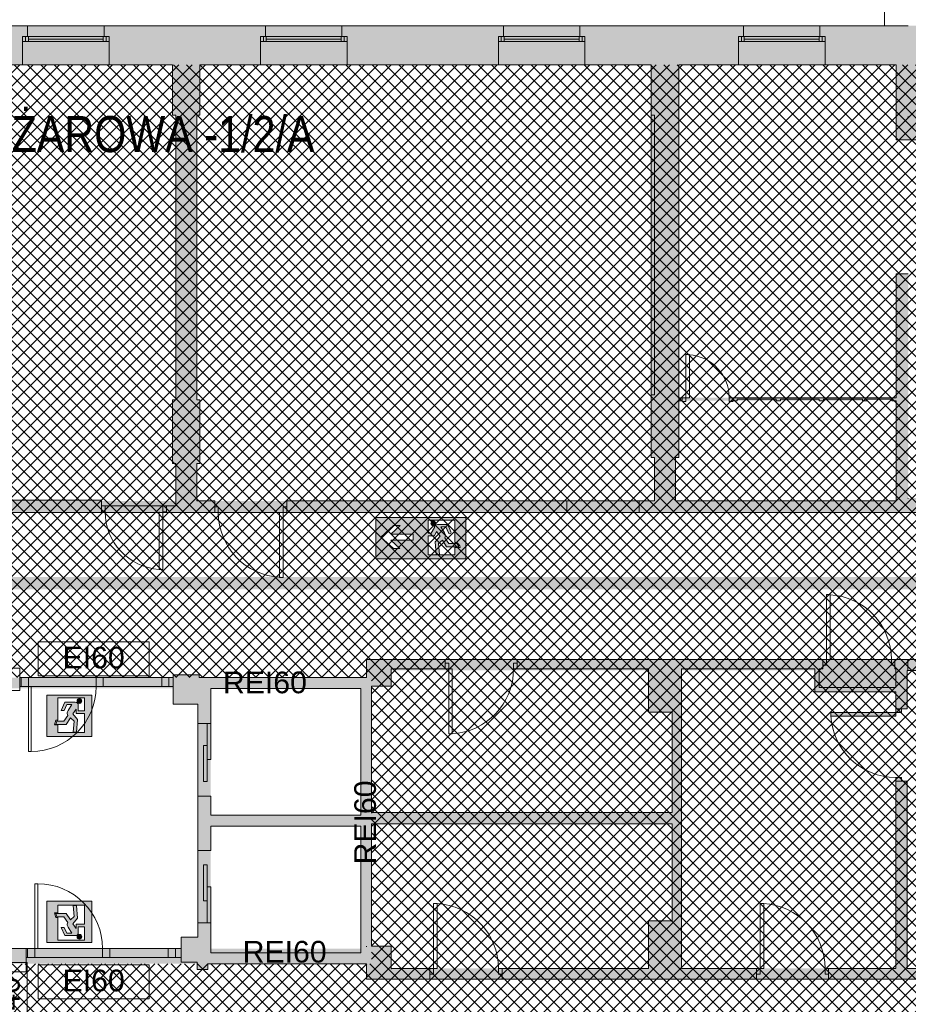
# Paper-space layout 'AP-01 STREFY POŻAROWE I EWAKUACJA - PIĘTRO -1' of a CAD drawing. Header units: millimetres. Extents: x 0 to 594, y -4 to 450.
# Tile 7 of 15: x 247 to 370, y 219 to 356. Entities that reach past the tile are written whole.
import ezdxf
from ezdxf.xclip import XClip

# ---------------------------------------------------------------- set-up
doc = ezdxf.new("R2010")
doc.units = ezdxf.units.MM
doc.header["$MEASUREMENT"] = 0
doc.header["$XCLIPFRAME"] = 0
doc.linetypes.add('DASHED', pattern=[2000, 1000, -1000])
doc.linetypes.add('Wipeout_Contour', pattern=[10000, 0, -10000])
for name, color, linetype, lineweight, true_color in [('A_ewakuacja_Nr_pióra__104', 7, 'Continuous', 5, 0x006532), ('A_podkład_Nr_pióra__254', 7, 'Continuous', 5, 0xfdfdfd), ('A_ppoż proj_Nr_pióra__104', 7, 'Continuous', 5, 0x006532), ('A_ppoż proj_Nr_pióra__151', 7, 'Continuous', 5, 0x65cbfe), ('A_ppoż proj_Nr_pióra__171', 7, 'Continuous', 5, 0x6565fe)]:
    doc.layers.add(name, color=color, linetype=linetype, lineweight=lineweight, true_color=true_color)
for name, color, linetype, lineweight in [('A_ewakuacja_Nr_pióra__4', 94, 'Continuous', 18), ('A_podkład_Nr_pióra__2', 8, 'Continuous', 13), ('A_ppoż proj_Nr_pióra__1', 7, 'Continuous', 20), ('A_ppoż proj_Nr_pióra__4', 94, 'Continuous', 18), ('A_ppoż proj_Nr_pióra__81', 2, 'Continuous', 5)]:
    doc.layers.add(name, color=color, linetype=linetype, lineweight=lineweight)
doc.layers.add('A_podrys', color=7, linetype='Continuous')
doc.styles.add('STYL_AUTOMATYCZNY_1', font='arial.ttf')
doc.styles.add('STYL_AUTOMATYCZNY_2', font='ARIALN.TTF')

# ---------------------------------------------------------------- blocks, each defined once
blk = doc.blocks.new('Rysunek_1_1', base_point=(-1570.58, -182.96))
at = {"layer": 'A_ewakuacja_Nr_pióra__104', "linetype": 'Continuous', "lineweight": 0, "true_color": 0x004c26}
h = blk.add_hatch(color=118, dxfattribs=at)
h.paths.add_polyline_path([(309, 281.13), (309, 286.87), (296.51, 286.87), (296.51, 281.13)])
h.paths.add_polyline_path([(303.76, 286.52), (307.47, 286.52), (307.47, 283.39), (307.73, 283.39, -0.24241), (308.21, 282.73), (307.47, 282.73), (307.47, 281.68), (303.76, 281.68), (303.76, 284.31), (304.65, 284.31), (304.95, 284.91), (305.42, 284.28), (304.74, 283.48), (304.87, 281.72), (305.35, 281.72), (305.21, 283.26), (305.74, 283.71), (306.33, 282.81), (307.99, 282.81, 0.304489), (307.64, 283.28), (306.64, 283.28), (306.09, 284.06, 0.230447), (306.13, 284.56), (306.03, 284.73), (305.54, 285.58), (306.21, 285.58), (306.59, 284.75, 1.14772), (306.93, 284.9), (306.48, 285.9), (305.06, 285.9, 0.414214), (304.64, 285.49), (304.2, 284.69), (303.76, 284.69)], flags=0)
h.paths.add_polyline_path([(301.7, 284.54), (301.7, 283.73), (298.58, 283.73), (299.86, 282.55), (298.96, 282.55), (297.2, 284.15), (298.95, 285.74), (299.88, 285.74), (298.58, 284.54)], flags=0)
for points in [[(304.77, 286.21, 1), (304.18, 285.92, 1)], [(255.31, 261.73, 1), (255.52, 261.11, 1)], [(255.31, 228.4, 1), (255.52, 229.02, 1)]]:
    blk.add_hatch(color=118, dxfattribs=at).paths.add_polyline_path(points)
h = blk.add_hatch(color=118, dxfattribs=at)
h.paths.add_polyline_path([(257.13, 262.23), (250.88, 262.23), (250.88, 256.48), (257.13, 256.48)])
h.paths.add_polyline_path([(254.93, 259.67), (256.12, 259.67), (256.12, 257.04), (252.41, 257.04), (252.41, 258.09), (251.97, 258.09), (252.15, 258.75), (252.41, 258.75), (252.41, 261.87), (256.13, 261.87), (256.13, 260.05), (255.24, 260.05), (255.24, 260.85, 0.414214), (254.83, 261.26), (253.4, 261.26), (252.89, 260.11), (253.29, 260.11), (253.68, 260.94), (254.34, 260.94), (253.85, 260.09), (253.75, 259.92, 0.230447), (253.79, 259.42), (253.24, 258.64), (252.25, 258.64), (252.12, 258.17), (253.55, 258.17), (254.15, 259.07), (254.67, 258.62), (254.53, 257.08), (255.02, 257.08), (255.15, 258.84), (254.47, 259.64), (254.93, 260.27)], flags=0)
h = blk.add_hatch(color=118, dxfattribs=at)
h.paths.add_polyline_path([(257.13, 227.9), (257.13, 233.65), (250.88, 233.65), (250.88, 227.9)])
h.paths.add_polyline_path([(254.93, 230.46), (254.93, 229.86), (254.47, 230.49), (255.15, 231.29), (255.02, 233.06), (254.53, 233.06), (254.67, 231.51), (254.15, 231.06), (253.55, 231.96), (252.12, 231.96), (252.25, 231.5), (253.24, 231.5), (253.79, 230.71, 0.230447), (253.75, 230.22), (253.85, 230.04), (254.34, 229.2), (253.68, 229.2), (253.29, 230.02), (252.89, 230.02), (253.4, 228.87), (254.83, 228.87, 0.414214), (255.24, 229.28), (255.24, 230.08), (256.13, 230.08), (256.13, 228.26), (252.41, 228.26), (252.41, 231.38), (252.15, 231.38), (251.97, 232.04), (252.41, 232.04), (252.41, 233.09), (256.12, 233.09), (256.12, 230.46)], flags=0)
at = {"layer": 'A_podkład_Nr_pióra__254', "linetype": 'Continuous', "lineweight": 5, "true_color": 0xfdfdfd}
h = blk.add_hatch(color=7, dxfattribs=at)
h.paths.add_polyline_path([(70.72, 202.17), (70.72, 134.07), (537.42, 134.07), (537.42, 355.07), (400.22, 355.07), (372.47, 355.07), (206.12, 355.07), (206.12, 355.87), (195.52, 355.87), (195.52, 354.27), (200.32, 354.27), (200.32, 349.67), (202.42, 349.67), (202.42, 342.67), (202.82, 342.67), (202.82, 303.17), (202.42, 303.17), (202.42, 294.47), (202.82, 294.47), (202.82, 287.57), (215.72, 287.57), (274.67, 287.57), (274.67, 288.37), (274.17, 288.37), (274.17, 289.17), (271.67, 289.17), (271.67, 294.37), (272.12, 294.37), (272.12, 303.17), (271.67, 303.17), (271.67, 342.67), (272.12, 342.67), (272.12, 349.67), (280.52, 349.67), (292.52, 349.67), (313.52, 349.67), (325.52, 349.67), (334.72, 349.67), (334.72, 342.67), (334.72, 303.87), (334.72, 295.17), (335.17, 295.17), (335.17, 289.17), (333.02, 289.17), (323.02, 289.17), (284.17, 289.17), (284.17, 288.37), (283.67, 288.37), (283.67, 287.57), (284.17, 287.57), (323.02, 287.57), (323.52, 287.57), (324.02, 287.57), (332.52, 287.57), (333.02, 287.57), (338.07, 287.57), (368.67, 287.57), (373.82, 287.57), (373.82, 288.77), (374.32, 288.77), (374.32, 289.57), (373.82, 289.57), (370.37, 289.57), (370.37, 320.67), (368.67, 320.67), (368.67, 303.47), (368.07, 303.47), (364.62, 303.47), (364.02, 303.47), (358.62, 303.47), (358.02, 303.47), (352.62, 303.47), (352.02, 303.47), (346.62, 303.47), (346.02, 303.47), (345.52, 303.47), (339.52, 303.47), (339.02, 303.47), (338.52, 303.47), (338.52, 303.87), (338.52, 342.67), (338.52, 349.67), (346.82, 349.67), (358.82, 349.67), (368.67, 349.67), (368.67, 339.27), (373.17, 339.27), (386.67, 339.27), (398.67, 339.27), (400.22, 339.27), (400.22, 336.33), (400.62, 336.33), (400.62, 294.87), (400.12, 294.87), (400.12, 289.57), (383.82, 289.57), (383.32, 289.57), (383.32, 288.77), (383.82, 288.77), (383.82, 287.57), (404.37, 287.57), (422.38, 287.57), (422.38, 288.37), (422.88, 288.37), (432.92, 288.37), (433.42, 288.37), (433.42, 287.57), (532.02, 287.57), (532.02, 274.57), (532.02, 264.87), (484.72, 264.87), (470.32, 264.87), (470.32, 267.17), (463.22, 267.17), (459.22, 267.17), (458.72, 267.17), (448.72, 267.17), (448.22, 267.17), (439.15, 267.17), (439.15, 269.67), (432.15, 269.67), (432.15, 267.17), (430.12, 267.17), (428.67, 267.17), (428.67, 266.67), (428.17, 266.67), (428.17, 265.87), (428.67, 265.87), (430.12, 265.87), (430.12, 261.27), (437.52, 261.27), (437.52, 265.87), (446.62, 265.87), (446.62, 224.32), (404.62, 224.32), (404.62, 230.92), (401.42, 230.92), (401.42, 259.73), (404.62, 259.87), (404.62, 265.87), (420.67, 265.87), (421.17, 265.87), (421.17, 266.67), (420.67, 266.67), (420.67, 267.17), (404.37, 267.17), (404.37, 268.17), (404.37, 270.72), (404.37, 267.17), (295.22, 267.17), (295.22, 264.67), (272.02, 264.67), (272.02, 265.07), (268.42, 265.07), (268.42, 260.97), (271.82, 260.97), (271.82, 232.37), (271.82, 231.87), (271.82, 230.42), (271.82, 228.67), (269.52, 228.67), (269.52, 225.17), (271.72, 225.17), (271.72, 224.17), (273.22, 224.17), (273.22, 224.97), (295.22, 224.97), (295.22, 222.82), (458.72, 222.82), (459.22, 222.82), (463.22, 222.82), (470.92, 222.82), (470.92, 227.47), (482.12, 227.47), (484.32, 227.47), (484.32, 225.77), (536.62, 225.77), (536.62, 223.12), (536.62, 214.94), (536.62, 204.72), (536.62, 204.12), (536.62, 203.07), (536.62, 202.47), (532.02, 202.47), (532.02, 202.17), (524.42, 202.17), (518.38, 202.17), (518.26, 202.17), (512.22, 202.17), (445.27, 202.17), (436.07, 202.17), (422.67, 202.17), (411.67, 202.17), (357.27, 202.17), (346.27, 202.17), (321.87, 202.17), (310.87, 202.17), (290.42, 202.17), (289.92, 202.17), (289.92, 201.37), (290.42, 201.37), (290.42, 200.47), (297.72, 200.47), (297.72, 139.47), (292.52, 139.47), (280.52, 139.47), (272.02, 139.47), (272.02, 146.37), (271.62, 146.37), (271.62, 185.92), (272.02, 185.92), (272.02, 194.62), (271.62, 194.62), (271.62, 200.47), (278.92, 200.47), (278.92, 201.37), (279.42, 201.37), (279.42, 202.17), (278.92, 202.17), (273.22, 202.17), (273.22, 204.47), (271.72, 204.47), (271.72, 202.17), (268.72, 202.17), (262.62, 202.17), (262.02, 202.17), (262.02, 201.37), (262.62, 201.37), (262.62, 199.87), (268.72, 199.87), (268.72, 194.62), (268.32, 194.62), (268.32, 187.42), (243.32, 187.42), (243.32, 199.87), (249.92, 199.87), (249.92, 201.37), (250.52, 201.37), (250.52, 202.17), (195.32, 202.17), (194.72, 202.17), (183.22, 202.17), (182.62, 202.17), (168.72, 202.17), (168.72, 205.97), (167.32, 205.97), (167.32, 202.17), (87.02, 202.17), (86.42, 202.17), (75.42, 202.17), (74.82, 202.17)])
h.paths.add_polyline_path([(74.82, 139.47), (74.82, 150.37), (134.13, 150.37), (136.52, 150.37), (140.62, 150.37), (202.22, 150.37), (206.32, 150.37), (210.8, 150.37), (240.62, 150.37), (240.62, 139.47), (206.32, 139.47), (206.32, 146.47), (202.22, 146.47), (202.22, 139.47), (140.62, 139.47), (140.62, 146.47), (136.52, 146.47), (136.52, 139.47)], flags=0)
h.paths.add_polyline_path([(136.52, 152.77), (74.82, 152.77), (74.82, 199.87), (136.52, 199.87), (136.52, 186.67), (140.62, 186.67), (140.62, 199.87), (195.32, 199.87), (195.32, 196.37), (196.12, 196.37), (196.12, 196.87), (197.02, 196.87), (197.02, 199.87), (202.22, 199.87), (202.22, 188.37), (197.02, 188.37), (197.02, 189.87), (196.12, 189.87), (196.12, 190.37), (195.32, 190.37), (195.32, 186.67), (199.37, 186.67), (206.32, 186.67), (206.32, 199.87), (240.62, 199.87), (240.62, 182.47), (241.42, 182.47), (241.42, 182.97), (243.32, 182.97), (243.32, 186.62), (268.32, 186.62), (268.32, 185.92), (268.72, 185.92), (268.72, 146.37), (268.32, 146.37), (268.32, 139.47), (259.12, 139.47), (247.12, 139.47), (243.32, 139.47), (243.32, 173.97), (241.42, 173.97), (241.42, 174.47), (240.62, 174.47), (240.62, 152.77), (206.32, 152.77), (199.37, 152.77)], flags=0)
h.paths.add_polyline_path([(205.72, 294.47), (206.12, 294.47), (206.12, 303.17), (205.72, 303.17), (205.72, 342.67), (206.12, 342.67), (206.12, 349.67), (247.52, 349.67), (259.52, 349.67), (268.32, 349.67), (268.32, 342.67), (268.77, 342.67), (268.77, 303.17), (268.32, 303.17), (268.32, 294.37), (268.77, 294.37), (268.77, 289.17), (268.77, 288.47), (267.47, 288.47), (266.97, 288.47), (258.97, 288.47), (258.47, 288.47), (258.47, 289.27), (205.72, 289.27)], flags=0)
h.paths.add_polyline_path([(273.62, 245.57), (273.62, 263.17), (294.42, 263.17), (294.42, 245.57)], flags=0)
h.paths.add_polyline_path([(294.42, 226.47), (273.62, 226.47), (273.62, 244.07), (294.42, 244.07)], flags=0)
h.paths.add_polyline_path([(295.92, 244.37), (337.62, 244.37), (337.62, 230.92), (334.32, 230.92), (334.32, 224.32), (314.02, 224.32), (313.52, 224.32), (304.52, 224.32), (304.02, 224.32), (298.62, 224.32), (298.62, 227.42), (295.92, 227.42)], flags=0)
h.paths.add_polyline_path([(295.92, 263.47), (298.62, 263.47), (298.62, 265.87), (306.12, 265.87), (306.62, 265.87), (315.62, 265.87), (316.12, 265.87), (334.32, 265.87), (334.32, 259.87), (337.62, 259.87), (337.62, 245.97), (295.92, 245.97)], flags=0)
h.paths.add_polyline_path([(313.62, 139.47), (299.22, 139.47), (299.22, 200.47), (310.87, 200.47), (311.37, 200.47), (321.37, 200.47), (321.87, 200.47), (329.59, 200.47), (335.17, 200.47), (335.17, 195.97), (334.72, 195.97), (334.72, 187.17), (335.17, 187.17), (335.17, 146.37), (334.72, 146.37), (334.72, 139.47), (325.62, 139.47)], flags=0)
h.paths.add_polyline_path([(338.52, 146.37), (338.07, 146.37), (338.07, 187.17), (338.52, 187.17), (338.52, 195.97), (338.07, 195.97), (338.07, 200.47), (346.27, 200.47), (346.77, 200.47), (356.77, 200.47), (357.27, 200.47), (400.97, 200.47), (400.97, 195.77), (400.52, 195.77), (400.52, 187.17), (400.97, 187.17), (400.97, 158.26), (400.97, 146.37), (400.52, 146.37), (400.52, 139.47), (338.52, 139.47)], flags=0)
h.paths.add_polyline_path([(338.07, 295.17), (338.52, 295.17), (338.52, 303.07), (364.62, 303.07), (364.62, 303.27), (368.07, 303.27), (368.07, 303.07), (368.67, 303.07), (368.67, 289.17), (368.07, 289.17), (338.52, 289.17), (338.07, 289.17)], flags=0)
h.paths.add_polyline_path([(338.92, 224.32), (338.92, 230.92), (338.92, 259.87), (338.92, 265.87), (357.42, 265.87), (357.42, 262.67), (368.62, 262.67), (368.62, 260.32), (368.62, 259.82), (359.62, 259.82), (359.62, 259.32), (359.63, 259.32), (368.62, 259.32), (368.62, 259.82), (369.42, 259.82), (369.42, 260.32), (370.22, 260.32), (370.22, 265.67), (370.32, 265.67), (370.82, 265.67), (379.82, 265.67), (380.32, 265.67), (400.12, 265.67), (400.12, 259.67), (400.12, 224.32), (384.72, 224.32), (384.22, 224.32), (376.22, 224.32), (375.72, 224.32), (370.22, 224.32), (370.22, 250.32), (369.42, 250.32), (369.42, 250.82), (368.62, 250.82), (368.62, 250.32), (368.62, 224.32), (359.32, 224.32), (358.82, 224.32), (349.82, 224.32), (349.32, 224.32)], flags=0)
h.paths.add_polyline_path([(403.87, 158.26), (403.87, 187.17), (404.32, 187.17), (404.32, 195.77), (403.87, 195.77), (403.87, 200.47), (411.67, 200.47), (412.17, 200.47), (422.67, 200.47), (428.32, 200.47), (428.32, 158.26), (429.52, 158.26), (429.52, 200.47), (436.07, 200.47), (444.67, 200.47), (445.27, 200.47), (467.02, 200.47), (467.02, 195.77), (466.62, 195.77), (466.62, 187.17), (467.02, 187.17), (467.02, 146.37), (466.62, 146.37), (466.62, 139.47), (429.52, 139.47), (429.52, 146.37), (428.32, 146.37), (428.32, 139.47), (404.32, 139.47), (404.32, 146.37), (403.87, 146.37)], flags=0)
h.paths.add_polyline_path([(404.42, 289.17), (404.42, 336.33), (406.12, 336.33), (406.12, 349.67), (434.42, 349.67), (434.42, 336.33), (434.42, 289.17)], flags=0)
h.paths.add_polyline_path([(436.02, 321.97), (436.02, 349.67), (466.57, 349.67), (466.57, 321.97)], flags=0)
h.paths.add_polyline_path([(466.12, 289.17), (436.02, 289.17), (436.02, 320.77), (466.12, 320.77)], flags=0)
h.paths.add_polyline_path([(448.22, 223.62), (448.22, 224.32), (448.22, 265.87), (448.22, 266.37), (448.72, 266.37), (458.72, 266.37), (459.22, 266.37), (463.22, 266.37), (463.22, 265.87), (465.92, 265.87), (465.92, 259.77), (470.32, 259.77), (470.32, 261.67), (473.12, 261.67), (473.12, 248.27), (465.92, 248.27), (465.92, 224.32), (463.22, 224.32), (463.22, 223.62), (459.22, 223.62), (458.72, 223.62), (448.72, 223.62)], flags=0)
h.paths.add_polyline_path([(468.72, 230.97), (468.72, 246.67), (509.82, 246.67), (508.42, 248.27), (494.12, 248.27), (491.14, 254.93), (491.28, 254.97), (491.1, 255.02), (488.12, 261.67), (532.02, 261.67), (532.02, 228.97), (482.12, 228.97), (481.62, 228.97), (473.62, 228.97), (473.12, 228.97), (470.92, 228.97), (470.72, 228.97), (470.72, 230.97)], flags=0)
h.paths.add_polyline_path([(494.65, 317.97), (469.47, 317.97), (469.47, 331.32), (494.65, 331.32)], flags=0)
h.paths.add_polyline_path([(469.47, 303.77), (469.47, 316.72), (495.9, 316.72), (495.9, 325.12), (518.82, 325.12), (518.82, 301.17), (507.07, 301.17), (507.07, 289.17), (495.9, 289.17), (495.9, 301.17), (495.9, 303.77)], flags=0)
h.paths.add_polyline_path([(495.9, 332.57), (469.92, 332.57), (469.92, 349.67), (495.9, 349.67), (532.02, 349.67), (532.02, 326.57), (532.02, 289.17), (520.02, 289.17), (520.02, 326.57), (495.9, 326.57)], flags=0)
h.paths.add_polyline_path([(469.92, 289.17), (469.92, 302.52), (494.65, 302.52), (494.65, 289.17)], flags=0)
h.paths.add_polyline_path([(470.02, 187.17), (470.42, 187.17), (470.42, 195.77), (470.02, 195.77), (470.02, 200.47), (476.62, 200.47), (477.12, 200.47), (487.12, 200.47), (487.62, 200.47), (500.62, 200.47), (500.62, 139.47), (491.42, 139.47), (470.42, 139.47), (470.42, 146.37), (470.02, 146.37)], flags=0)
h.paths.add_polyline_path([(502.62, 200.47), (511.52, 200.47), (512.22, 200.47), (524.42, 200.47), (525.12, 200.47), (532.02, 200.47), (532.02, 140.87), (524.02, 140.87), (512.02, 140.87), (502.62, 140.87), (502.62, 169.07)], flags=0)
h.paths.add_polyline_path([(519.22, 289.17), (508.27, 289.17), (508.27, 299.92), (519.22, 299.92)], flags=0)
at = {"layer": 'A_ppoż proj_Nr_pióra__104', "linetype": 'Continuous', "lineweight": 5, "true_color": 0x006532}
blk.add_hatch(color=128, dxfattribs=at).paths.add_polyline_path([(220.62, 275.15), (220.62, 276.92), (428.63, 276.92), (428.63, 275.15), (430.44, 277.77), (428.63, 280.39), (428.63, 278.62), (220.62, 278.62), (220.62, 280.39), (218.81, 277.77)])
at = {"layer": 'A_ppoż proj_Nr_pióra__151', "linetype": 'Continuous', "lineweight": 5, "true_color": 0x65cbfe}
h = blk.add_hatch(dxfattribs=at)
h.set_pattern_fill('bloczki_betonowe_0001', color=151, style=0, pattern_type=2)
h.set_pattern_definition([(45, (-1570.5778, -182.9554), (-0.9192388, 0.9192388), []), (135, (-1570.5778, -182.9554), (0.9192388, 0.9192388), [])])
h.paths.add_polyline_path([(243.32, 139.47), (536.62, 139.47), (536.62, 349.67), (205.72, 349.67), (205.72, 267.37), (244.72, 267.37), (244.72, 264.67), (295.92, 264.67), (295.92, 224.97), (244.72, 224.97), (244.72, 222.77), (243.32, 222.77)])
h.paths.add_polyline_path([(400.12, 267.17), (470.32, 267.17), (470.32, 264.87), (509.82, 264.87), (509.82, 246.67), (468.72, 246.67), (468.72, 222.82), (400.12, 222.82)], flags=0)
at = {"layer": 'A_ppoż proj_Nr_pióra__4', "linetype": 'Continuous', "lineweight": 0, "true_color": 0x002000}
for points in [[(295.92, 263.17), (295.92, 264.67), (244.72, 264.67), (244.72, 263.17)], [(294.42, 263.17), (294.42, 226.47), (295.92, 226.47), (295.92, 263.17)], [(295.92, 227.07), (244.72, 227.07), (244.72, 224.97), (295.92, 224.97)]]:
    blk.add_hatch(color=98, dxfattribs=at).paths.add_polyline_path(points)
at = {"layer": 'A_ppoż proj_Nr_pióra__81', "linetype": 'Continuous', "lineweight": 0, "true_color": 0x3f3f00}
for points in [[(205.72, 287.57), (446.72, 287.57), (446.72, 289.17), (205.72, 289.17)], [(400.12, 265.67), (400.12, 267.17), (295.22, 267.17), (295.22, 264.67), (297.02, 264.67), (297.02, 265.67)], [(400.12, 224.32), (297.02, 224.32), (297.02, 225.32), (295.22, 225.32), (295.22, 222.82), (400.12, 222.82)]]:
    blk.add_hatch(color=48, dxfattribs=at).paths.add_polyline_path(points)
at = {"layer": 'A_ewakuacja_Nr_pióra__4', "color": 94, "linetype": 'Continuous', "lineweight": 18, "flags": 128}
for points in [[(296.51, 286.87), (309, 286.87), (309, 281.13), (296.51, 281.13)], [(301.7, 283.73), (301.7, 284.54), (298.58, 284.54), (299.88, 285.74), (298.95, 285.74), (297.2, 284.15), (298.96, 282.55), (299.86, 282.55), (298.58, 283.73)]]:
    blk.add_lwpolyline(points, close=True, dxfattribs=at)
for points in [[(303.76, 281.68), (303.76, 284.31), (304.65, 284.31), (304.95, 284.91), (305.42, 284.28), (304.74, 283.48), (304.87, 281.72), (305.35, 281.72), (305.21, 283.26), (305.74, 283.71), (306.33, 282.81), (307.99, 282.81, 0.304489), (307.64, 283.28), (306.64, 283.28), (306.09, 284.06, 0.230447), (306.13, 284.56), (306.03, 284.73), (305.54, 285.58), (306.21, 285.58), (306.59, 284.75, 1.14772), (306.93, 284.9), (306.48, 285.9), (305.06, 285.9, 0.414214), (304.64, 285.49), (304.2, 284.69), (303.76, 284.69), (303.76, 286.52), (307.47, 286.52), (307.47, 283.39), (307.73, 283.39, -0.24241), (308.21, 282.73), (307.47, 282.73), (307.47, 281.68)], [(256.12, 257.04), (256.12, 259.67), (254.93, 259.67), (254.93, 260.27), (254.47, 259.64), (255.15, 258.84), (255.02, 257.08), (254.53, 257.08), (254.67, 258.62), (254.15, 259.07), (253.55, 258.17), (252.12, 258.17), (252.25, 258.64), (253.24, 258.64), (253.79, 259.42, -0.230447), (253.75, 259.92), (253.85, 260.09), (254.34, 260.94), (253.68, 260.94), (253.29, 260.11), (252.89, 260.11), (253.4, 261.26), (254.83, 261.26, -0.414214), (255.24, 260.85), (255.24, 260.05), (256.13, 260.05), (256.13, 261.87), (252.41, 261.87), (252.41, 258.75), (252.15, 258.75), (251.97, 258.09), (252.41, 258.09), (252.41, 257.04)], [(256.12, 233.09), (256.12, 230.46), (254.93, 230.46), (254.93, 229.86), (254.47, 230.49), (255.15, 231.29), (255.02, 233.06), (254.53, 233.06), (254.67, 231.51), (254.15, 231.06), (253.55, 231.96), (252.12, 231.96), (252.25, 231.5), (253.24, 231.5), (253.79, 230.71, 0.230447), (253.75, 230.22), (253.85, 230.04), (254.34, 229.2), (253.68, 229.2), (253.29, 230.02), (252.89, 230.02), (253.4, 228.87), (254.83, 228.87, 0.414214), (255.24, 229.28), (255.24, 230.08), (256.13, 230.08), (256.13, 228.26), (252.41, 228.26), (252.41, 231.38), (252.15, 231.38), (251.97, 232.04), (252.41, 232.04), (252.41, 233.09)]]:
    blk.add_lwpolyline(points, format="xyb", close=True, dxfattribs=at)
for points in [[(257.13, 256.48), (250.88, 256.48), (250.88, 262.23), (257.13, 262.23)], [(257.13, 262.23), (257.13, 256.48)], [(257.13, 233.65), (250.88, 233.65), (250.88, 227.9), (257.13, 227.9)], [(257.13, 227.9), (257.13, 233.65)]]:
    blk.add_lwpolyline(points, dxfattribs=at)
at = {"layer": 'A_ewakuacja_Nr_pióra__4', "color": 94, "linetype": 'Continuous', "lineweight": 18}
for centre in [(304.47, 286.06), (255.41, 261.42), (255.41, 228.71)]:
    blk.add_circle(centre, 0.328, dxfattribs=at)
at = {"layer": 'A_podkład_Nr_pióra__2', "color": 8, "linetype": 'Continuous', "lineweight": 13}
for p, q in [((367.07, 372.57), (367.07, 355.07)), ((370.37, 355.07), (206.12, 355.07)), ((248.22, 353.57), (248.22, 355.07)), ((258.82, 353.57), (258.82, 355.07)), ((281.22, 353.57), (281.22, 355.07)), ((291.82, 353.57), (291.82, 355.07)), ((314.22, 353.57), (314.22, 355.07)), ((324.82, 353.57), (324.82, 355.07)), ((347.52, 353.57), (347.52, 355.07)), ((358.12, 353.57), (358.12, 355.07)), ((247.52, 349.67), (247.52, 353.57)), ((247.52, 353.57), (259.52, 353.57)), ((259.52, 352.89), (247.52, 352.89)), ((247.92, 353.57), (247.92, 352.89)), ((248.32, 352.89), (248.32, 353.57)), ((258.72, 353.23), (248.32, 353.23)), ((258.72, 352.89), (258.72, 353.57)), ((259.12, 353.57), (259.12, 352.89)), ((259.52, 349.67), (259.52, 353.57)), ((280.52, 349.67), (280.52, 353.57)), ((280.52, 353.57), (292.52, 353.57)), ((292.52, 352.89), (280.52, 352.89)), ((280.92, 353.57), (280.92, 352.89)), ((281.32, 352.89), (281.32, 353.57)), ((291.72, 353.23), (281.32, 353.23)), ((291.72, 352.89), (291.72, 353.57)), ((292.12, 353.57), (292.12, 352.89)), ((292.52, 349.67), (292.52, 353.57)), ((313.52, 349.67), (313.52, 353.57)), ((313.52, 353.57), (325.52, 353.57)), ((325.52, 352.89), (313.52, 352.89)), ((313.92, 353.57), (313.92, 352.89)), ((314.32, 352.89), (314.32, 353.57)), ((324.72, 353.23), (314.32, 353.23)), ((324.72, 352.89), (324.72, 353.57)), ((325.12, 353.57), (325.12, 352.89)), ((325.52, 349.67), (325.52, 353.57)), ((346.82, 349.67), (346.82, 353.57)), ((346.82, 353.57), (358.82, 353.57)), ((358.82, 352.89), (346.82, 352.89)), ((347.22, 353.57), (347.22, 352.89)), ((347.62, 352.89), (347.62, 353.57)), ((358.02, 353.23), (347.62, 353.23)), ((358.02, 352.89), (358.02, 353.57)), ((358.42, 353.57), (358.42, 352.89)), ((358.82, 349.67), (358.82, 353.57)), ((206.12, 349.67), (268.32, 349.67)), ((268.32, 349.67), (268.32, 342.67)), ((272.12, 342.67), (272.12, 349.67)), ((272.12, 349.67), (334.72, 349.67)), ((334.72, 349.67), (334.72, 342.67)), ((338.52, 342.67), (338.52, 349.67)), ((338.52, 349.67), (368.67, 349.67)), ((368.67, 349.67), (368.67, 339.27)), ((268.32, 342.67), (268.77, 342.67)), ((268.77, 342.67), (268.77, 303.17)), ((271.67, 303.17), (271.67, 342.67)), ((271.67, 342.67), (272.12, 342.67)), ((334.72, 342.67), (335.17, 342.67)), ((335.17, 342.67), (335.17, 303.87)), ((368.67, 339.27), (373.17, 339.27)), ((368.67, 320.67), (368.67, 303.47)), ((370.37, 320.67), (368.67, 320.67)), ((339.52, 309.47), (339.52, 302.97)), ((339.52, 309.47), (340.02, 309.47)), ((340.02, 303.47), (340.02, 309.47)), ((334.72, 303.87), (334.72, 295.17)), ((335.17, 303.87), (334.72, 303.87)), ((338.52, 295.17), (338.52, 303.87)), ((338.52, 303.47), (340.02, 303.47)), ((339.02, 302.97), (339.02, 303.47)), ((368.67, 303.47), (345.52, 303.47)), ((345.52, 303.47), (345.52, 302.97)), ((346.02, 302.97), (346.02, 303.47)), ((346.62, 303.27), (352.02, 303.27)), ((346.62, 303.07), (346.62, 303.27)), ((352.02, 303.27), (352.02, 303.07)), ((352.62, 303.27), (358.02, 303.27)), ((352.62, 303.07), (352.62, 303.27)), ((358.02, 303.27), (358.02, 303.07)), ((358.62, 303.27), (364.02, 303.27)), ((358.62, 303.07), (358.62, 303.27)), ((364.02, 303.27), (364.02, 303.07)), ((364.62, 303.27), (368.07, 303.27)), ((364.62, 303.07), (364.62, 303.27)), ((368.07, 303.27), (368.07, 303.07)), ((268.32, 303.17), (268.32, 294.37)), ((268.77, 303.17), (268.32, 303.17)), ((272.12, 303.17), (271.67, 303.17)), ((272.12, 294.37), (272.12, 303.17)), ((338.52, 303.07), (339.02, 303.07)), ((339.52, 302.97), (339.02, 302.97)), ((345.52, 302.97), (346.02, 302.97)), ((346.02, 303.07), (346.62, 303.07)), ((352.02, 303.07), (352.62, 303.07)), ((358.02, 303.07), (358.62, 303.07)), ((364.02, 303.07), (364.62, 303.07)), ((368.07, 303.07), (368.67, 303.07)), ((368.67, 303.07), (368.67, 289.17)), ((334.72, 295.17), (335.17, 295.17)), ((335.17, 295.17), (335.17, 289.17)), ((338.07, 289.17), (338.07, 295.17)), ((338.07, 295.17), (338.52, 295.17)), ((268.32, 294.37), (268.77, 294.37)), ((268.77, 294.37), (268.77, 288.47)), ((271.67, 289.17), (271.67, 294.37)), ((271.67, 294.37), (272.12, 294.37)), ((258.47, 289.27), (205.72, 289.27)), ((258.47, 287.57), (258.47, 289.27)), ((258.47, 288.47), (268.77, 288.47)), ((258.97, 288.47), (258.97, 287.67)), ((266.97, 279.67), (266.97, 288.47)), ((267.47, 287.57), (267.47, 288.47)), ((274.17, 289.17), (271.67, 289.17)), ((274.17, 287.57), (274.17, 289.17)), ((274.67, 288.37), (274.17, 288.37)), ((274.67, 287.57), (274.67, 288.37)), ((283.67, 278.57), (283.67, 288.37)), ((283.67, 288.37), (284.17, 288.37)), ((284.17, 287.57), (284.17, 289.17)), ((335.17, 289.17), (284.17, 289.17)), ((323.02, 287.57), (323.02, 289.17)), ((333.02, 287.57), (333.02, 289.17)), ((368.67, 289.17), (338.07, 289.17)), ((404.37, 287.57), (202.82, 287.57)), ((258.97, 287.67), (258.47, 287.67)), ((266.47, 287.67), (266.47, 279.67)), ((266.97, 287.67), (267.47, 287.67)), ((283.17, 287.57), (283.17, 278.57)), ((266.97, 279.67), (266.47, 279.67)), ((283.67, 278.57), (283.17, 278.57)), ((359.02, 276.17), (359.02, 266.37)), ((359.02, 276.17), (359.52, 276.17)), ((359.52, 267.17), (359.52, 276.17)), ((295.22, 264.67), (295.22, 267.17)), ((295.22, 267.17), (404.37, 267.17)), ((306.12, 267.17), (306.12, 265.87)), ((306.62, 266.67), (306.12, 266.67)), ((306.62, 256.87), (306.62, 266.67)), ((315.62, 265.87), (315.62, 266.67)), ((315.62, 266.67), (316.12, 266.67)), ((316.12, 267.17), (316.12, 265.87)), ((358.52, 267.17), (358.52, 265.87)), ((359.02, 266.37), (358.52, 266.37)), ((368.02, 267.17), (368.02, 266.37)), ((368.02, 266.37), (368.52, 266.37)), ((368.52, 267.17), (368.52, 265.87)), ((370.32, 267.17), (370.32, 265.67)), ((268.42, 260.97), (268.42, 265.07)), ((268.42, 265.07), (272.02, 265.07)), ((272.02, 265.07), (272.02, 264.67)), ((298.62, 265.87), (307.12, 265.87)), ((307.12, 265.87), (307.12, 256.87)), ((315.62, 265.87), (334.32, 265.87)), ((334.32, 265.87), (334.32, 259.87)), ((338.92, 265.87), (357.42, 265.87)), ((338.92, 224.32), (338.92, 265.87)), ((357.42, 265.87), (357.42, 262.67)), ((358.02, 265.87), (358.52, 265.87)), ((358.02, 263.27), (358.02, 265.87)), ((368.52, 265.87), (368.62, 265.87)), ((368.62, 265.87), (368.62, 263.27)), ((370.22, 260.32), (370.22, 265.67)), ((370.22, 265.67), (400.12, 265.67)), ((247.12, 264.67), (268.42, 264.67)), ((247.32, 263.42), (247.32, 264.67)), ((248.32, 263.42), (248.32, 264.67)), ((257.72, 263.42), (257.72, 264.67)), ((258.72, 263.42), (258.72, 264.67)), ((266.82, 263.42), (266.82, 264.67)), ((267.82, 263.42), (267.82, 264.67)), ((272.02, 264.67), (295.22, 264.67)), ((247.12, 263.42), (268.42, 263.42)), ((248.32, 263.42), (248.32, 254.42)), ((248.72, 263.42), (248.72, 254.42)), ((294.42, 263.17), (294.42, 245.57)), ((295.92, 245.97), (295.92, 263.47)), ((357.42, 262.67), (368.62, 262.67)), ((368.62, 263.27), (358.02, 263.27)), ((368.62, 262.67), (368.62, 259.32)), ((271.82, 260.97), (268.42, 260.97)), ((271.82, 228.67), (271.82, 260.97)), ((334.32, 259.87), (337.62, 259.87)), ((337.62, 259.87), (337.62, 245.97)), ((359.62, 259.82), (369.42, 259.82)), ((359.62, 259.82), (359.62, 259.32)), ((368.62, 260.32), (370.22, 260.32)), ((369.42, 259.82), (369.42, 260.32)), ((273.12, 253.32), (273.12, 258.32)), ((273.12, 258.32), (273.62, 258.32)), ((273.62, 258.32), (273.62, 253.32)), ((368.62, 259.32), (359.62, 259.32)), ((306.62, 256.87), (307.12, 256.87)), ((248.72, 254.42), (248.32, 254.42)), ((273.12, 255.26), (272.62, 255.26)), ((272.62, 255.26), (272.62, 250.26)), ((273.12, 250.26), (273.12, 255.26)), ((273.62, 253.32), (273.12, 253.32)), ((273.12, 250.26), (272.62, 250.26)), ((368.62, 250.82), (368.62, 224.32)), ((368.62, 250.82), (369.42, 250.82)), ((368.62, 250.32), (370.22, 250.32)), ((369.42, 250.82), (369.42, 250.32)), ((370.22, 224.32), (370.22, 250.32)), ((337.62, 245.97), (295.92, 245.97)), ((294.42, 245.57), (273.62, 245.57)), ((273.62, 244.07), (294.42, 244.07)), ((294.42, 244.07), (294.42, 226.47)), ((295.92, 244.37), (337.62, 244.37)), ((295.92, 227.42), (295.92, 244.37)), ((337.62, 244.37), (337.62, 230.92)), ((272.62, 233.71), (272.62, 238.71)), ((273.12, 238.71), (272.62, 238.71)), ((273.12, 238.71), (273.12, 233.71)), ((249.22, 227.07), (249.22, 236.07)), ((249.62, 236.07), (249.22, 236.07)), ((249.62, 227.07), (249.62, 236.07)), ((273.62, 235.65), (273.12, 235.65)), ((273.12, 235.65), (273.12, 230.65)), ((273.62, 230.65), (273.62, 235.65)), ((273.12, 233.71), (272.62, 233.71)), ((304.52, 233.32), (304.52, 223.52)), ((304.52, 233.32), (305.02, 233.32)), ((305.02, 224.32), (305.02, 233.32)), ((349.82, 233.32), (349.82, 223.52)), ((349.82, 233.32), (350.32, 233.32)), ((350.32, 224.32), (350.32, 233.32)), ((337.62, 230.92), (334.32, 230.92)), ((334.32, 230.92), (334.32, 224.32)), ((273.12, 230.65), (273.62, 230.65)), ((273.62, 226.47), (273.62, 230.65)), ((269.52, 225.17), (269.52, 228.67)), ((269.52, 228.67), (271.82, 228.67)), ((248.02, 227.07), (269.52, 227.07)), ((248.22, 227.07), (248.22, 225.82)), ((249.22, 227.07), (249.22, 225.82)), ((258.62, 227.07), (258.62, 225.82)), ((259.62, 227.07), (259.62, 225.82)), ((267.72, 227.07), (267.72, 225.82)), ((268.72, 227.07), (268.72, 225.82)), ((248.02, 225.82), (269.52, 225.82)), ((294.42, 226.47), (273.62, 226.47)), ((271.72, 225.17), (269.52, 225.17)), ((271.72, 224.17), (271.72, 225.17)), ((273.22, 224.17), (271.72, 224.17)), ((295.22, 224.97), (273.22, 224.97)), ((273.22, 224.97), (273.22, 224.17)), ((295.22, 222.82), (295.22, 224.97)), ((298.62, 224.32), (305.02, 224.32)), ((304.02, 222.82), (304.02, 224.32)), ((334.32, 224.32), (313.52, 224.32)), ((313.52, 224.32), (313.52, 223.52)), ((314.02, 222.82), (314.02, 224.32)), ((338.92, 224.32), (350.32, 224.32)), ((349.32, 222.82), (349.32, 224.32)), ((368.62, 224.32), (358.82, 224.32)), ((358.82, 224.32), (358.82, 223.52)), ((359.32, 222.82), (359.32, 224.32)), ((370.22, 224.32), (376.72, 224.32)), ((470.92, 222.82), (295.22, 222.82)), ((304.52, 223.52), (304.02, 223.52)), ((313.52, 223.52), (314.02, 223.52)), ((349.82, 223.52), (349.32, 223.52)), ((358.82, 223.52), (359.32, 223.52))]:
    blk.add_line(p, q, dxfattribs=at)
at = {"layer": 'A_podkład_Nr_pióra__2', "color": 8, "linetype": 'DASHED', "lineweight": 13}
for p, q in [((334.72, 342.67), (334.72, 303.87)), ((338.52, 342.67), (338.52, 303.87))]:
    blk.add_line(p, q, dxfattribs=at)
at = {"layer": 'A_podkład_Nr_pióra__2', "color": 8, "linetype": 'Wipeout_Contour', "lineweight": 13, "flags": 128}
for points in [[(258.82, 355.07), (258.82, 353.57), (259.52, 353.57), (259.52, 349.67), (280.52, 349.67), (280.52, 353.57), (281.22, 353.57), (281.22, 355.07)], [(291.82, 355.07), (291.82, 353.57), (292.52, 353.57), (292.52, 349.67), (313.52, 349.67), (313.52, 353.57), (314.22, 353.57), (314.22, 355.07)], [(324.82, 355.07), (324.82, 353.57), (325.52, 353.57), (325.52, 349.67), (346.82, 349.67), (346.82, 353.57), (347.52, 353.57), (347.52, 355.07)], [(358.12, 355.07), (358.12, 353.57), (358.82, 353.57), (358.82, 349.67), (368.67, 349.67), (370.37, 355.07)], [(268.32, 349.67), (268.32, 342.67), (272.12, 342.67), (272.12, 349.67)], [(334.72, 349.67), (334.72, 342.67), (338.52, 342.67), (338.52, 349.67)], [(268.77, 342.67), (268.77, 303.17), (271.67, 303.17), (271.67, 342.67)], [(370.37, 342.47), (368.67, 339.27), (373.17, 339.27), (373.17, 342.47)], [(368.67, 320.67), (368.67, 287.57), (370.37, 289.57), (370.37, 320.67)], [(334.72, 303.87), (334.72, 295.17), (338.52, 295.17), (338.52, 303.87)], [(339.02, 303.47), (338.52, 303.47), (338.52, 303.07), (339.02, 303.07)], [(346.62, 303.47), (346.02, 303.47), (346.02, 303.07), (346.62, 303.07)], [(352.02, 303.47), (346.62, 303.47), (346.62, 303.27), (352.02, 303.27)], [(352.62, 303.47), (352.02, 303.47), (352.02, 303.07), (352.62, 303.07)], [(358.02, 303.47), (352.62, 303.47), (352.62, 303.27), (358.02, 303.27)], [(358.62, 303.47), (358.02, 303.47), (358.02, 303.07), (358.62, 303.07)], [(364.02, 303.47), (358.62, 303.47), (358.62, 303.27), (364.02, 303.27)], [(364.62, 303.47), (364.02, 303.47), (364.02, 303.07), (364.62, 303.07)], [(368.07, 303.47), (364.62, 303.47), (364.62, 303.27), (368.07, 303.27)], [(368.67, 303.47), (368.07, 303.47), (368.07, 303.07), (368.67, 303.07)], [(268.32, 303.17), (268.32, 294.37), (272.12, 294.37), (272.12, 303.17)], [(335.17, 295.17), (335.17, 289.17), (338.07, 287.57), (338.07, 295.17)], [(268.77, 294.37), (268.77, 289.17), (271.67, 289.17), (271.67, 294.37)], [(370.37, 289.57), (368.67, 287.57), (373.82, 287.57), (373.82, 289.57)], [(267.47, 288.47), (267.47, 287.57), (268.77, 287.57), (268.77, 288.47)], [(268.77, 289.17), (268.77, 287.57), (274.17, 287.57), (274.17, 289.17)], [(284.17, 289.17), (284.17, 287.57), (323.02, 287.57), (323.02, 289.17)], [(368.67, 289.17), (338.07, 289.17), (338.07, 287.57), (368.67, 287.57)], [(306.12, 265.87), (306.12, 267.17), (295.22, 267.17), (295.22, 265.87)], [(358.52, 265.87), (358.52, 267.17), (316.12, 267.17), (316.12, 265.87)], [(368.62, 265.87), (370.22, 267.17), (368.52, 267.17), (368.52, 265.87)], [(370.22, 267.17), (368.62, 265.87), (368.62, 260.32), (370.22, 260.32)], [(370.32, 265.67), (370.32, 267.17), (370.22, 267.17), (370.22, 265.67)], [(268.42, 265.07), (268.42, 260.97), (272.02, 260.97), (272.02, 265.07)], [(338.92, 259.87), (338.92, 265.87), (334.32, 265.87), (334.32, 259.87)], [(357.42, 265.87), (357.42, 262.67), (358.02, 263.27), (358.02, 265.87)], [(294.42, 263.17), (294.42, 226.47), (295.92, 224.97), (295.92, 264.67)], [(338.92, 230.92), (338.92, 259.87), (337.62, 259.87), (337.62, 230.92)], [(370.22, 250.32), (368.62, 250.32), (368.62, 224.32), (370.22, 224.32)], [(337.62, 245.97), (295.92, 245.97), (295.92, 244.37), (337.62, 244.37)], [(338.92, 224.32), (338.92, 230.92), (334.32, 230.92), (334.32, 224.32)], [(295.22, 227.42), (295.22, 222.82), (298.62, 222.82), (298.62, 227.42)], [(298.62, 224.32), (298.62, 222.82), (304.02, 222.82), (304.02, 224.32)], [(314.02, 224.32), (314.02, 222.82), (349.32, 222.82), (349.32, 224.32)], [(359.32, 224.32), (359.32, 222.82), (375.72, 222.82), (375.72, 224.32)]]:
    blk.add_lwpolyline(points, close=True, dxfattribs=at)
at = {"layer": 'A_podkład_Nr_pióra__2', "color": 8, "linetype": 'Continuous', "lineweight": 13, "flags": 128}
for points in [[(213.82, 222.77), (244.72, 222.77), (244.72, 223.87), (248.02, 223.87), (248.02, 227.07), (244.72, 227.07), (244.72, 262.87), (247.12, 262.87), (247.12, 265.97), (244.72, 265.97), (244.72, 267.37), (213.82, 267.37)], [(271.82, 248.22), (272.62, 248.22), (273.62, 248.22), (273.62, 245.57), (294.42, 245.57), (294.42, 263.17), (273.62, 263.17), (273.62, 258.32), (272.62, 258.32), (271.82, 258.32)], [(271.82, 240.7), (272.62, 240.7), (273.62, 240.7), (273.62, 244.07), (294.42, 244.07), (294.42, 226.47), (273.62, 226.47), (273.62, 230.65), (272.62, 230.65), (271.82, 230.65)], [(244.72, 227.07), (244.72, 223.87), (248.02, 223.87), (248.02, 227.07)]]:
    blk.add_lwpolyline(points, close=True, dxfattribs=at)
for points in [[(298.62, 267.17), (295.22, 267.17), (295.22, 264.67)], [(272.02, 264.67), (272.02, 265.07), (268.42, 265.07), (268.42, 260.97), (271.82, 260.97)], [(295.92, 263.47), (298.62, 263.47), (298.62, 265.87)], [(271.82, 228.67), (269.52, 228.67), (269.52, 225.17), (271.72, 225.17)], [(298.62, 224.32), (298.62, 227.42), (295.92, 227.42)], [(295.22, 224.97), (295.22, 222.82), (298.62, 222.82)]]:
    blk.add_lwpolyline(points, dxfattribs=at)
at = {"layer": 'A_podkład_Nr_pióra__2', "color": 8, "linetype": 'Wipeout_Contour', "lineweight": 13, "flags": 128}
blk.add_lwpolyline([(271.72, 225.17), (271.72, 224.17), (273.22, 224.17), (273.22, 224.97)], dxfattribs=at)
at = {"layer": 'A_podkład_Nr_pióra__2', "color": 8, "linetype": 'Continuous', "lineweight": 13}
for centre, radius, start, end in [((339.52, 303.47), 6, 0, 85.7631), ((267, 287.68), 8.03, 180.0823, 266.2225), ((283.67, 287.57), 9, 180, 267.1725), ((359.02, 267.17), 9, 0, 87.1725), ((306.62, 265.87), 9, 272.8275, 0), ((248.72, 263.42), 9, 270, 0), ((368.62, 259.82), 9, 182.8275, 270), ((249.62, 227.07), 9, 0, 90), ((304.52, 224.32), 9, 0, 87.1725), ((349.82, 224.32), 9, 0, 87.1725)]:
    blk.add_arc(centre, radius, start, end, dxfattribs=at)
at = {"layer": 'A_ppoż proj_Nr_pióra__1', "color": 7, "linetype": 'Continuous', "lineweight": 20}
for p, q in [((265.07, 269.63), (249.68, 269.63)), ((249.68, 269.63), (249.68, 264.92)), ((265.07, 264.92), (265.07, 269.63)), ((249.68, 264.92), (265.07, 264.92)), ((248.14, 225.13), (243.43, 225.13)), ((248.14, 200.9), (248.14, 225.13)), ((265.07, 224.84), (249.68, 224.84)), ((249.68, 224.84), (249.68, 220.13)), ((265.07, 220.13), (265.07, 224.84)), ((249.68, 220.13), (265.07, 220.13))]:
    blk.add_line(p, q, dxfattribs=at)
at = {"layer": 'A_ppoż proj_Nr_pióra__1', "color": 7, "linetype": 'Continuous', "lineweight": 20, "char_height": 3, "attachment_point": 5, "style": 'STYL_AUTOMATYCZNY_1'}
for s, insert in [('\\A1;{\\pqc;\\fArial|b0|i0|c238|p0;\\W1.000000;EI60}', (257.38, 267.42)), ('\\A1;{\\pqc;\\fArial|b0|i0|c238|p0;\\W1.000000;REI60}', (281.13, 263.97)), ('\\A1;{\\pqc;\\fArial|b0|i0|c238|p0;\\W1.000000;REI60}', (283.87, 226.62)), ('\\A1;{\\pqc;\\fArial|b0|i0|c238|p0;\\W1.000000;EI60}', (257.38, 222.63))]:
    blk.add_mtext(s, dxfattribs=dict(at, insert=insert))
at = {"layer": 'A_ppoż proj_Nr_pióra__1', "color": 7, "linetype": 'Continuous', "lineweight": 20, "char_height": 3, "attachment_point": 5, "rotation": 90, "style": 'STYL_AUTOMATYCZNY_1'}
for s, insert in [('\\A1;{\\pqc;\\fArial|b0|i0|c238|p0;\\W1.000000;REI60}', (295.05, 244.57)), ('\\A1;{\\pqc;\\fArial|b0|i0|c238|p0;\\W1.000000;EIS60 / 140*}', (245.64, 213.02))]:
    blk.add_mtext(s, dxfattribs=dict(at, insert=insert))
at = {"layer": 'A_ppoż proj_Nr_pióra__171', "color": 171, "linetype": 'Continuous', "lineweight": 5, "true_color": 0x6565fe, "insert": (250.77, 340.02), "char_height": 5, "attachment_point": 5, "style": 'STYL_AUTOMATYCZNY_2'}
blk.add_mtext('\\A1;{\\pqc;\\fArial Narrow|b0|i0|c238|p0;\\W1.000000;STREFA POŻAROWA -1/2/A}', dxfattribs=at)

psp = doc.layouts.new('AP-01 STREFY POŻAROWE I EWAKUACJA - PIĘTRO -1')

# ---------------------------------------------------------------- block references
at = {"layer": 'A_podrys', "color": 37, "linetype": 'Continuous', "lineweight": 5, "true_color": 0x656532}
ref = psp.add_blockref('Rysunek_1_1', (-1570.58, -182.96), dxfattribs=at)
XClip(ref).set_block_clipping_path([(29.9000121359, 78.515858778), (589.1, 445.1)])

doc.saveas('drawing.dxf')
